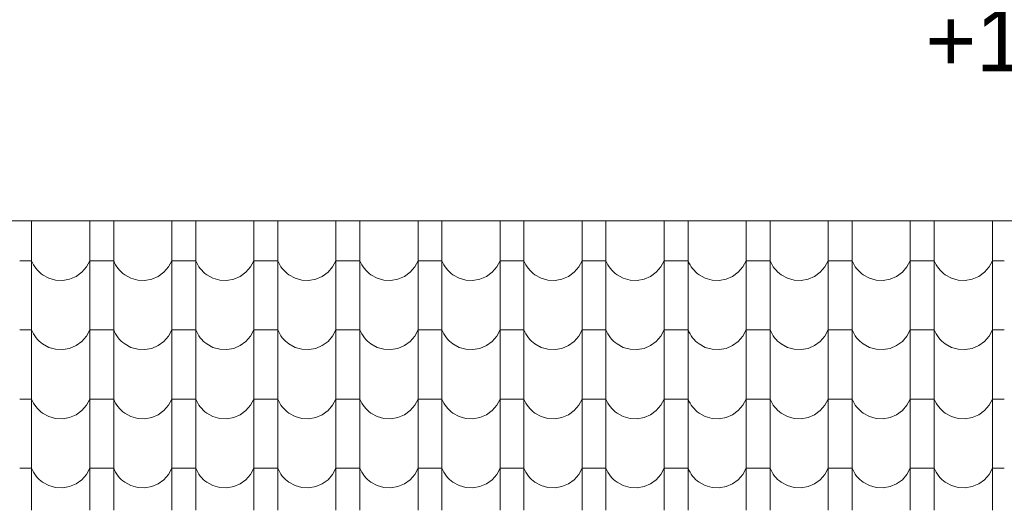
# Model space of a CAD drawing. Header units: millimetres. Extents: x -20699 to 32021, y -4298 to 11971.
# Tile 69 of 74: x -7775 to -5795, y 10219 to 11205. Entities that reach past the tile are written whole.
import ezdxf

# ---------------------------------------------------------------- set-up
doc = ezdxf.new("R2010")
doc.units = ezdxf.units.MM
doc.header["$MEASUREMENT"] = 0
for name, color, linetype in [('A-A_1_Bourané_Konstrukce - střechy a skořepiny', 7, 'Continuous'), ('A-A_1_Bourané_Výplně - Povrchové', 7, 'Continuous'), ('A-A_1_Konstrukce - střechy a skořepiny', 7, 'Continuous'), ('A-A_1_Kóty - SP', 7, 'Continuous')]:
    doc.layers.add(name, color=color, linetype=linetype)
doc.styles.add('GENEROVANÝ_STYL_2', font='txt')

# ---------------------------------------------------------------- blocks, each defined once
blk = doc.blocks.new('*X1', base_point=(-21954.7, -8431.5))
at = {"layer": 'A-A_1_Bourané_Výplně - Povrchové', "color": 251, "linetype": 'Continuous', "lineweight": 20, "true_color": 0x6a6a6a}
for p, q in [((-7750.9, 10800.4), (-7750.9, 10775)), ((-7633.9, 10800.4), (-7633.9, 10775)), ((-7585.9, 10800.4), (-7585.9, 10775)), ((-7468.9, 10800.4), (-7468.9, 10775)), ((-7420.9, 10800.4), (-7420.9, 10775)), ((-7303.9, 10800.4), (-7303.9, 10775)), ((-7255.9, 10800.4), (-7255.9, 10775)), ((-7138.9, 10800.4), (-7138.9, 10775)), ((-7090.9, 10800.4), (-7090.9, 10775)), ((-6973.9, 10800.4), (-6973.9, 10775)), ((-6925.9, 10800.4), (-6925.9, 10775)), ((-6808.9, 10800.4), (-6808.9, 10775)), ((-6760.9, 10800.4), (-6760.9, 10775)), ((-6643.9, 10800.4), (-6643.9, 10775)), ((-6595.9, 10800.4), (-6595.9, 10775)), ((-6478.9, 10800.4), (-6478.9, 10775)), ((-6430.9, 10800.4), (-6430.9, 10775)), ((-6313.9, 10800.4), (-6313.9, 10775)), ((-6265.9, 10800.4), (-6265.9, 10775)), ((-6148.9, 10800.4), (-6148.9, 10775)), ((-6100.9, 10800.4), (-6100.9, 10775)), ((-5983.9, 10800.4), (-5983.9, 10775)), ((-5935.9, 10800.4), (-5935.9, 10775)), ((-5818.9, 10800.4), (-5818.9, 10775)), ((-7750.9, 10774.5), (-7750.9, 10636)), ((-7633.9, 10774.5), (-7633.9, 10636)), ((-7585.9, 10774.5), (-7585.9, 10636)), ((-7468.9, 10774.5), (-7468.9, 10636)), ((-7420.9, 10774.5), (-7420.9, 10636)), ((-7303.9, 10774.5), (-7303.9, 10636)), ((-7255.9, 10774.5), (-7255.9, 10636)), ((-7138.9, 10774.5), (-7138.9, 10636)), ((-7090.9, 10774.5), (-7090.9, 10636)), ((-6973.9, 10774.5), (-6973.9, 10636)), ((-6925.9, 10774.5), (-6925.9, 10636)), ((-6808.9, 10774.5), (-6808.9, 10636)), ((-6760.9, 10774.5), (-6760.9, 10636)), ((-6643.9, 10774.5), (-6643.9, 10636)), ((-6595.9, 10774.5), (-6595.9, 10636)), ((-6478.9, 10774.5), (-6478.9, 10636)), ((-6430.9, 10774.5), (-6430.9, 10636)), ((-6313.9, 10774.5), (-6313.9, 10636)), ((-6265.9, 10774.5), (-6265.9, 10636)), ((-6148.9, 10774.5), (-6148.9, 10636)), ((-6100.9, 10774.5), (-6100.9, 10636)), ((-5983.9, 10774.5), (-5983.9, 10636)), ((-5935.9, 10774.5), (-5935.9, 10636)), ((-5818.9, 10774.5), (-5818.9, 10636)), ((-7750.9, 10720.5), (-7774.9, 10720.5)), ((-7750.9, 10720.5), (-7749, 10716.3)), ((-7749, 10716.3), (-7746.9, 10712.3)), ((-7746.9, 10712.3), (-7744.5, 10708.4)), ((-7640.6, 10708), (-7633.9, 10720.5)), ((-7609.9, 10720.5), (-7633.9, 10720.5)), ((-7585.9, 10720.5), (-7609.9, 10720.5)), ((-7585.9, 10720.5), (-7584, 10716.3)), ((-7584, 10716.3), (-7581.9, 10712.3)), ((-7581.9, 10712.3), (-7579.5, 10708.4)), ((-7475.6, 10708), (-7468.9, 10720.5)), ((-7444.9, 10720.5), (-7468.9, 10720.5)), ((-7420.9, 10720.5), (-7444.9, 10720.5)), ((-7420.9, 10720.5), (-7419, 10716.3)), ((-7419, 10716.3), (-7416.9, 10712.3)), ((-7416.9, 10712.3), (-7414.5, 10708.4)), ((-7310.6, 10708), (-7303.9, 10720.5)), ((-7279.9, 10720.5), (-7303.9, 10720.5)), ((-7255.9, 10720.5), (-7279.9, 10720.5)), ((-7255.9, 10720.5), (-7254, 10716.3)), ((-7254, 10716.3), (-7251.9, 10712.3)), ((-7251.9, 10712.3), (-7249.5, 10708.4)), ((-7145.6, 10708), (-7138.9, 10720.5)), ((-7114.9, 10720.5), (-7138.9, 10720.5)), ((-7090.9, 10720.5), (-7114.9, 10720.5)), ((-7090.9, 10720.5), (-7089, 10716.3)), ((-7089, 10716.3), (-7086.9, 10712.3)), ((-7086.9, 10712.3), (-7084.5, 10708.4)), ((-6980.6, 10708), (-6973.9, 10720.5)), ((-6949.9, 10720.5), (-6973.9, 10720.5)), ((-6925.9, 10720.5), (-6949.9, 10720.5)), ((-6925.9, 10720.5), (-6924, 10716.3)), ((-6924, 10716.3), (-6921.9, 10712.3)), ((-6921.9, 10712.3), (-6919.5, 10708.4)), ((-6815.6, 10708), (-6808.9, 10720.5)), ((-6784.9, 10720.5), (-6808.9, 10720.5)), ((-6760.9, 10720.5), (-6784.9, 10720.5)), ((-6760.9, 10720.5), (-6759, 10716.3)), ((-6759, 10716.3), (-6756.9, 10712.3)), ((-6756.9, 10712.3), (-6754.5, 10708.4)), ((-6650.6, 10708), (-6643.9, 10720.5)), ((-6619.9, 10720.5), (-6643.9, 10720.5)), ((-6595.9, 10720.5), (-6619.9, 10720.5)), ((-6595.9, 10720.5), (-6594, 10716.3)), ((-6594, 10716.3), (-6591.9, 10712.3)), ((-6591.9, 10712.3), (-6589.5, 10708.4)), ((-6485.6, 10708), (-6478.9, 10720.5)), ((-6454.9, 10720.5), (-6478.9, 10720.5)), ((-6430.9, 10720.5), (-6454.9, 10720.5)), ((-6430.9, 10720.5), (-6429, 10716.3)), ((-6429, 10716.3), (-6426.9, 10712.3)), ((-6426.9, 10712.3), (-6424.5, 10708.4)), ((-6320.6, 10708), (-6313.9, 10720.5)), ((-6289.9, 10720.5), (-6313.9, 10720.5)), ((-6265.9, 10720.5), (-6289.9, 10720.5)), ((-6265.9, 10720.5), (-6264, 10716.3)), ((-6264, 10716.3), (-6261.9, 10712.3)), ((-6261.9, 10712.3), (-6259.5, 10708.4)), ((-6155.6, 10708), (-6148.9, 10720.5)), ((-6124.9, 10720.5), (-6148.9, 10720.5)), ((-6100.9, 10720.5), (-6124.9, 10720.5)), ((-6100.9, 10720.5), (-6099, 10716.3)), ((-6099, 10716.3), (-6096.9, 10712.3)), ((-6096.9, 10712.3), (-6094.5, 10708.4)), ((-5990.6, 10708), (-5983.9, 10720.5)), ((-5959.9, 10720.5), (-5983.9, 10720.5)), ((-5935.9, 10720.5), (-5959.9, 10720.5)), ((-5935.9, 10720.5), (-5934, 10716.3)), ((-5934, 10716.3), (-5931.9, 10712.3)), ((-5931.9, 10712.3), (-5929.5, 10708.4)), ((-5825.6, 10708), (-5818.9, 10720.5)), ((-5794.9, 10720.5), (-5818.9, 10720.5)), ((-7744.5, 10708.4), (-7741.8, 10704.7)), ((-7741.8, 10704.7), (-7738.9, 10701.3)), ((-7738.9, 10701.3), (-7735.7, 10698)), ((-7735.7, 10698), (-7732.3, 10695)), ((-7732.3, 10695), (-7728.7, 10692.2)), ((-7728.7, 10692.2), (-7716.2, 10685.4)), ((-7661.4, 10688.9), (-7649.9, 10697.2)), ((-7649.9, 10697.2), (-7640.6, 10708)), ((-7579.5, 10708.4), (-7576.8, 10704.7)), ((-7576.8, 10704.7), (-7573.9, 10701.3)), ((-7573.9, 10701.3), (-7570.7, 10698)), ((-7570.7, 10698), (-7567.3, 10695)), ((-7567.3, 10695), (-7563.7, 10692.2)), ((-7563.7, 10692.2), (-7551.2, 10685.4)), ((-7496.4, 10688.9), (-7484.9, 10697.2)), ((-7484.9, 10697.2), (-7475.6, 10708)), ((-7414.5, 10708.4), (-7411.8, 10704.7)), ((-7411.8, 10704.7), (-7408.9, 10701.3)), ((-7408.9, 10701.3), (-7405.7, 10698)), ((-7405.7, 10698), (-7402.3, 10695)), ((-7402.3, 10695), (-7398.7, 10692.2)), ((-7398.7, 10692.2), (-7386.2, 10685.4)), ((-7331.4, 10688.9), (-7319.9, 10697.2)), ((-7319.9, 10697.2), (-7310.6, 10708)), ((-7249.5, 10708.4), (-7246.8, 10704.7)), ((-7246.8, 10704.7), (-7243.9, 10701.3)), ((-7243.9, 10701.3), (-7240.7, 10698)), ((-7240.7, 10698), (-7237.3, 10695)), ((-7237.3, 10695), (-7233.7, 10692.2)), ((-7233.7, 10692.2), (-7221.2, 10685.4)), ((-7166.4, 10688.9), (-7154.9, 10697.2)), ((-7154.9, 10697.2), (-7145.6, 10708)), ((-7084.5, 10708.4), (-7081.8, 10704.7)), ((-7081.8, 10704.7), (-7078.9, 10701.3)), ((-7078.9, 10701.3), (-7075.7, 10698)), ((-7075.7, 10698), (-7072.3, 10695)), ((-7072.3, 10695), (-7068.7, 10692.2)), ((-7068.7, 10692.2), (-7056.2, 10685.4)), ((-7001.4, 10688.9), (-6989.9, 10697.2)), ((-6989.9, 10697.2), (-6980.6, 10708)), ((-6919.5, 10708.4), (-6916.8, 10704.7)), ((-6916.8, 10704.7), (-6913.9, 10701.3)), ((-6913.9, 10701.3), (-6910.7, 10698)), ((-6910.7, 10698), (-6907.3, 10695)), ((-6907.3, 10695), (-6903.7, 10692.2)), ((-6903.7, 10692.2), (-6891.2, 10685.4)), ((-6836.4, 10688.9), (-6824.9, 10697.2)), ((-6824.9, 10697.2), (-6815.6, 10708)), ((-6754.5, 10708.4), (-6751.8, 10704.7)), ((-6751.8, 10704.7), (-6748.9, 10701.3)), ((-6748.9, 10701.3), (-6745.7, 10698)), ((-6745.7, 10698), (-6742.3, 10695)), ((-6742.3, 10695), (-6738.7, 10692.2)), ((-6738.7, 10692.2), (-6726.2, 10685.4)), ((-6671.4, 10688.9), (-6659.9, 10697.2)), ((-6659.9, 10697.2), (-6650.6, 10708)), ((-6589.5, 10708.4), (-6586.8, 10704.7)), ((-6586.8, 10704.7), (-6583.9, 10701.3)), ((-6583.9, 10701.3), (-6580.7, 10698)), ((-6580.7, 10698), (-6577.3, 10695)), ((-6577.3, 10695), (-6573.7, 10692.2)), ((-6573.7, 10692.2), (-6561.2, 10685.4)), ((-6506.4, 10688.9), (-6494.9, 10697.2)), ((-6494.9, 10697.2), (-6485.6, 10708)), ((-6424.5, 10708.4), (-6421.8, 10704.7)), ((-6421.8, 10704.7), (-6418.9, 10701.3)), ((-6418.9, 10701.3), (-6415.7, 10698)), ((-6415.7, 10698), (-6412.3, 10695)), ((-6412.3, 10695), (-6408.7, 10692.2)), ((-6408.7, 10692.2), (-6396.2, 10685.4)), ((-6341.4, 10688.9), (-6329.9, 10697.2)), ((-6329.9, 10697.2), (-6320.6, 10708)), ((-6259.5, 10708.4), (-6256.8, 10704.7)), ((-6256.8, 10704.7), (-6253.9, 10701.3)), ((-6253.9, 10701.3), (-6250.7, 10698)), ((-6250.7, 10698), (-6247.3, 10695)), ((-6247.3, 10695), (-6243.7, 10692.2)), ((-6243.7, 10692.2), (-6231.2, 10685.4)), ((-6176.4, 10688.9), (-6164.9, 10697.2)), ((-6164.9, 10697.2), (-6155.6, 10708)), ((-6094.5, 10708.4), (-6091.8, 10704.7)), ((-6091.8, 10704.7), (-6088.9, 10701.3)), ((-6088.9, 10701.3), (-6085.7, 10698)), ((-6085.7, 10698), (-6082.3, 10695)), ((-6082.3, 10695), (-6078.7, 10692.2)), ((-6078.7, 10692.2), (-6066.2, 10685.4)), ((-6011.4, 10688.9), (-5999.9, 10697.2)), ((-5999.9, 10697.2), (-5990.6, 10708)), ((-5929.5, 10708.4), (-5926.8, 10704.7)), ((-5926.8, 10704.7), (-5923.9, 10701.3)), ((-5923.9, 10701.3), (-5920.7, 10698)), ((-5920.7, 10698), (-5917.3, 10695)), ((-5917.3, 10695), (-5913.7, 10692.2)), ((-5913.7, 10692.2), (-5901.2, 10685.4)), ((-5846.4, 10688.9), (-5834.9, 10697.2)), ((-5834.9, 10697.2), (-5825.6, 10708)), ((-7716.2, 10685.4), (-7702.6, 10681.5)), ((-7702.6, 10681.5), (-7688.4, 10680.8)), ((-7688.4, 10680.8), (-7674.4, 10683.3)), ((-7674.4, 10683.3), (-7661.4, 10688.9)), ((-7551.2, 10685.4), (-7537.6, 10681.5)), ((-7537.6, 10681.5), (-7523.4, 10680.8)), ((-7523.4, 10680.8), (-7509.4, 10683.3)), ((-7509.4, 10683.3), (-7496.4, 10688.9)), ((-7386.2, 10685.4), (-7372.6, 10681.5)), ((-7372.6, 10681.5), (-7358.4, 10680.8)), ((-7358.4, 10680.8), (-7344.4, 10683.3)), ((-7344.4, 10683.3), (-7331.4, 10688.9)), ((-7221.2, 10685.4), (-7207.6, 10681.5)), ((-7207.6, 10681.5), (-7193.4, 10680.8)), ((-7193.4, 10680.8), (-7179.4, 10683.3)), ((-7179.4, 10683.3), (-7166.4, 10688.9)), ((-7056.2, 10685.4), (-7042.6, 10681.5)), ((-7042.6, 10681.5), (-7028.4, 10680.8)), ((-7028.4, 10680.8), (-7014.4, 10683.3)), ((-7014.4, 10683.3), (-7001.4, 10688.9)), ((-6891.2, 10685.4), (-6877.6, 10681.5)), ((-6877.6, 10681.5), (-6863.4, 10680.8)), ((-6863.4, 10680.8), (-6849.4, 10683.3)), ((-6849.4, 10683.3), (-6836.4, 10688.9)), ((-6726.2, 10685.4), (-6712.6, 10681.5)), ((-6712.6, 10681.5), (-6698.4, 10680.8)), ((-6698.4, 10680.8), (-6684.4, 10683.3)), ((-6684.4, 10683.3), (-6671.4, 10688.9)), ((-6561.2, 10685.4), (-6547.6, 10681.5)), ((-6547.6, 10681.5), (-6533.4, 10680.8)), ((-6533.4, 10680.8), (-6519.4, 10683.3)), ((-6519.4, 10683.3), (-6506.4, 10688.9)), ((-6396.2, 10685.4), (-6382.6, 10681.5)), ((-6382.6, 10681.5), (-6368.4, 10680.8)), ((-6368.4, 10680.8), (-6354.4, 10683.3)), ((-6354.4, 10683.3), (-6341.4, 10688.9)), ((-6231.2, 10685.4), (-6217.6, 10681.5)), ((-6217.6, 10681.5), (-6203.4, 10680.8)), ((-6203.4, 10680.8), (-6189.4, 10683.3)), ((-6189.4, 10683.3), (-6176.4, 10688.9)), ((-6066.2, 10685.4), (-6052.6, 10681.5)), ((-6052.6, 10681.5), (-6038.4, 10680.8)), ((-6038.4, 10680.8), (-6024.4, 10683.3)), ((-6024.4, 10683.3), (-6011.4, 10688.9)), ((-5901.2, 10685.4), (-5887.6, 10681.5)), ((-5887.6, 10681.5), (-5873.4, 10680.8)), ((-5873.4, 10680.8), (-5859.4, 10683.3)), ((-5859.4, 10683.3), (-5846.4, 10688.9)), ((-7750.9, 10635.5), (-7750.9, 10497)), ((-7633.9, 10635.5), (-7633.9, 10497)), ((-7585.9, 10635.5), (-7585.9, 10497)), ((-7468.9, 10635.5), (-7468.9, 10497)), ((-7420.9, 10635.5), (-7420.9, 10497)), ((-7303.9, 10635.5), (-7303.9, 10497)), ((-7255.9, 10635.5), (-7255.9, 10497)), ((-7138.9, 10635.5), (-7138.9, 10497)), ((-7090.9, 10635.5), (-7090.9, 10497)), ((-6973.9, 10635.5), (-6973.9, 10497)), ((-6925.9, 10635.5), (-6925.9, 10497)), ((-6808.9, 10635.5), (-6808.9, 10497)), ((-6760.9, 10635.5), (-6760.9, 10497)), ((-6643.9, 10635.5), (-6643.9, 10497)), ((-6595.9, 10635.5), (-6595.9, 10497)), ((-6478.9, 10635.5), (-6478.9, 10497)), ((-6430.9, 10635.5), (-6430.9, 10497)), ((-6313.9, 10635.5), (-6313.9, 10497)), ((-6265.9, 10635.5), (-6265.9, 10497)), ((-6148.9, 10635.5), (-6148.9, 10497)), ((-6100.9, 10635.5), (-6100.9, 10497)), ((-5983.9, 10635.5), (-5983.9, 10497)), ((-5935.9, 10635.5), (-5935.9, 10497)), ((-5818.9, 10635.5), (-5818.9, 10497)), ((-7750.9, 10581.5), (-7774.9, 10581.5)), ((-7750.9, 10581.5), (-7749, 10577.3)), ((-7749, 10577.3), (-7746.9, 10573.3)), ((-7746.9, 10573.3), (-7744.5, 10569.4)), ((-7640.6, 10569), (-7633.9, 10581.5)), ((-7609.9, 10581.5), (-7633.9, 10581.5)), ((-7585.9, 10581.5), (-7609.9, 10581.5)), ((-7585.9, 10581.5), (-7584, 10577.3)), ((-7584, 10577.3), (-7581.9, 10573.3)), ((-7581.9, 10573.3), (-7579.5, 10569.4)), ((-7475.6, 10569), (-7468.9, 10581.5)), ((-7444.9, 10581.5), (-7468.9, 10581.5)), ((-7420.9, 10581.5), (-7444.9, 10581.5)), ((-7420.9, 10581.5), (-7419, 10577.3)), ((-7419, 10577.3), (-7416.9, 10573.3)), ((-7416.9, 10573.3), (-7414.5, 10569.4)), ((-7310.6, 10569), (-7303.9, 10581.5)), ((-7279.9, 10581.5), (-7303.9, 10581.5)), ((-7255.9, 10581.5), (-7279.9, 10581.5)), ((-7255.9, 10581.5), (-7254, 10577.3)), ((-7254, 10577.3), (-7251.9, 10573.3)), ((-7251.9, 10573.3), (-7249.5, 10569.4)), ((-7145.6, 10569), (-7138.9, 10581.5)), ((-7114.9, 10581.5), (-7138.9, 10581.5)), ((-7090.9, 10581.5), (-7114.9, 10581.5)), ((-7090.9, 10581.5), (-7089, 10577.3)), ((-7089, 10577.3), (-7086.9, 10573.3)), ((-7086.9, 10573.3), (-7084.5, 10569.4)), ((-6980.6, 10569), (-6973.9, 10581.5)), ((-6949.9, 10581.5), (-6973.9, 10581.5)), ((-6925.9, 10581.5), (-6949.9, 10581.5)), ((-6925.9, 10581.5), (-6924, 10577.3)), ((-6924, 10577.3), (-6921.9, 10573.3)), ((-6921.9, 10573.3), (-6919.5, 10569.4)), ((-6815.6, 10569), (-6808.9, 10581.5)), ((-6784.9, 10581.5), (-6808.9, 10581.5)), ((-6760.9, 10581.5), (-6784.9, 10581.5)), ((-6760.9, 10581.5), (-6759, 10577.3)), ((-6759, 10577.3), (-6756.9, 10573.3)), ((-6756.9, 10573.3), (-6754.5, 10569.4)), ((-6650.6, 10569), (-6643.9, 10581.5)), ((-6619.9, 10581.5), (-6643.9, 10581.5)), ((-6595.9, 10581.5), (-6619.9, 10581.5)), ((-6595.9, 10581.5), (-6594, 10577.3)), ((-6594, 10577.3), (-6591.9, 10573.3)), ((-6591.9, 10573.3), (-6589.5, 10569.4)), ((-6485.6, 10569), (-6478.9, 10581.5)), ((-6454.9, 10581.5), (-6478.9, 10581.5)), ((-6430.9, 10581.5), (-6454.9, 10581.5)), ((-6430.9, 10581.5), (-6429, 10577.3)), ((-6429, 10577.3), (-6426.9, 10573.3)), ((-6426.9, 10573.3), (-6424.5, 10569.4)), ((-6320.6, 10569), (-6313.9, 10581.5)), ((-6289.9, 10581.5), (-6313.9, 10581.5)), ((-6265.9, 10581.5), (-6289.9, 10581.5)), ((-6265.9, 10581.5), (-6264, 10577.3)), ((-6264, 10577.3), (-6261.9, 10573.3)), ((-6261.9, 10573.3), (-6259.5, 10569.4)), ((-6155.6, 10569), (-6148.9, 10581.5)), ((-6124.9, 10581.5), (-6148.9, 10581.5)), ((-6100.9, 10581.5), (-6124.9, 10581.5)), ((-6100.9, 10581.5), (-6099, 10577.3)), ((-6099, 10577.3), (-6096.9, 10573.3)), ((-6096.9, 10573.3), (-6094.5, 10569.4)), ((-5990.6, 10569), (-5983.9, 10581.5)), ((-5959.9, 10581.5), (-5983.9, 10581.5)), ((-5935.9, 10581.5), (-5959.9, 10581.5)), ((-5935.9, 10581.5), (-5934, 10577.3)), ((-5934, 10577.3), (-5931.9, 10573.3)), ((-5931.9, 10573.3), (-5929.5, 10569.4)), ((-5825.6, 10569), (-5818.9, 10581.5)), ((-5794.9, 10581.5), (-5818.9, 10581.5)), ((-7744.5, 10569.4), (-7741.8, 10565.7)), ((-7741.8, 10565.7), (-7738.9, 10562.3)), ((-7738.9, 10562.3), (-7735.7, 10559)), ((-7735.7, 10559), (-7732.3, 10556)), ((-7732.3, 10556), (-7728.7, 10553.2)), ((-7661.4, 10549.9), (-7649.9, 10558.2)), ((-7649.9, 10558.2), (-7640.6, 10569)), ((-7579.5, 10569.4), (-7576.8, 10565.7)), ((-7576.8, 10565.7), (-7573.9, 10562.3)), ((-7573.9, 10562.3), (-7570.7, 10559)), ((-7570.7, 10559), (-7567.3, 10556)), ((-7567.3, 10556), (-7563.7, 10553.2)), ((-7496.4, 10549.9), (-7484.9, 10558.2)), ((-7484.9, 10558.2), (-7475.6, 10569)), ((-7414.5, 10569.4), (-7411.8, 10565.7)), ((-7411.8, 10565.7), (-7408.9, 10562.3)), ((-7408.9, 10562.3), (-7405.7, 10559)), ((-7405.7, 10559), (-7402.3, 10556)), ((-7402.3, 10556), (-7398.7, 10553.2)), ((-7331.4, 10549.9), (-7319.9, 10558.2)), ((-7319.9, 10558.2), (-7310.6, 10569)), ((-7249.5, 10569.4), (-7246.8, 10565.7)), ((-7246.8, 10565.7), (-7243.9, 10562.3)), ((-7243.9, 10562.3), (-7240.7, 10559)), ((-7240.7, 10559), (-7237.3, 10556)), ((-7237.3, 10556), (-7233.7, 10553.2)), ((-7166.4, 10549.9), (-7154.9, 10558.2)), ((-7154.9, 10558.2), (-7145.6, 10569)), ((-7084.5, 10569.4), (-7081.8, 10565.7)), ((-7081.8, 10565.7), (-7078.9, 10562.3)), ((-7078.9, 10562.3), (-7075.7, 10559)), ((-7075.7, 10559), (-7072.3, 10556)), ((-7072.3, 10556), (-7068.7, 10553.2)), ((-7001.4, 10549.9), (-6989.9, 10558.2)), ((-6989.9, 10558.2), (-6980.6, 10569)), ((-6919.5, 10569.4), (-6916.8, 10565.7)), ((-6916.8, 10565.7), (-6913.9, 10562.3)), ((-6913.9, 10562.3), (-6910.7, 10559)), ((-6910.7, 10559), (-6907.3, 10556)), ((-6907.3, 10556), (-6903.7, 10553.2)), ((-6836.4, 10549.9), (-6824.9, 10558.2)), ((-6824.9, 10558.2), (-6815.6, 10569)), ((-6754.5, 10569.4), (-6751.8, 10565.7)), ((-6751.8, 10565.7), (-6748.9, 10562.3)), ((-6748.9, 10562.3), (-6745.7, 10559)), ((-6745.7, 10559), (-6742.3, 10556)), ((-6742.3, 10556), (-6738.7, 10553.2)), ((-6671.4, 10549.9), (-6659.9, 10558.2)), ((-6659.9, 10558.2), (-6650.6, 10569)), ((-6589.5, 10569.4), (-6586.8, 10565.7)), ((-6586.8, 10565.7), (-6583.9, 10562.3)), ((-6583.9, 10562.3), (-6580.7, 10559)), ((-6580.7, 10559), (-6577.3, 10556)), ((-6577.3, 10556), (-6573.7, 10553.2)), ((-6506.4, 10549.9), (-6494.9, 10558.2)), ((-6494.9, 10558.2), (-6485.6, 10569)), ((-6424.5, 10569.4), (-6421.8, 10565.7)), ((-6421.8, 10565.7), (-6418.9, 10562.3)), ((-6418.9, 10562.3), (-6415.7, 10559)), ((-6415.7, 10559), (-6412.3, 10556)), ((-6412.3, 10556), (-6408.7, 10553.2)), ((-6341.4, 10549.9), (-6329.9, 10558.2)), ((-6329.9, 10558.2), (-6320.6, 10569)), ((-6259.5, 10569.4), (-6256.8, 10565.7)), ((-6256.8, 10565.7), (-6253.9, 10562.3)), ((-6253.9, 10562.3), (-6250.7, 10559)), ((-6250.7, 10559), (-6247.3, 10556)), ((-6247.3, 10556), (-6243.7, 10553.2)), ((-6176.4, 10549.9), (-6164.9, 10558.2)), ((-6164.9, 10558.2), (-6155.6, 10569)), ((-6094.5, 10569.4), (-6091.8, 10565.7)), ((-6091.8, 10565.7), (-6088.9, 10562.3)), ((-6088.9, 10562.3), (-6085.7, 10559)), ((-6085.7, 10559), (-6082.3, 10556)), ((-6082.3, 10556), (-6078.7, 10553.2)), ((-6011.4, 10549.9), (-5999.9, 10558.2)), ((-5999.9, 10558.2), (-5990.6, 10569)), ((-5929.5, 10569.4), (-5926.8, 10565.7)), ((-5926.8, 10565.7), (-5923.9, 10562.3)), ((-5923.9, 10562.3), (-5920.7, 10559)), ((-5920.7, 10559), (-5917.3, 10556)), ((-5917.3, 10556), (-5913.7, 10553.2)), ((-5846.4, 10549.9), (-5834.9, 10558.2)), ((-5834.9, 10558.2), (-5825.6, 10569)), ((-7728.7, 10553.2), (-7716.2, 10546.4)), ((-7716.2, 10546.4), (-7702.6, 10542.5)), ((-7702.6, 10542.5), (-7688.4, 10541.8)), ((-7688.4, 10541.8), (-7674.4, 10544.3)), ((-7674.4, 10544.3), (-7661.4, 10549.9)), ((-7563.7, 10553.2), (-7551.2, 10546.4)), ((-7551.2, 10546.4), (-7537.6, 10542.5)), ((-7537.6, 10542.5), (-7523.4, 10541.8)), ((-7523.4, 10541.8), (-7509.4, 10544.3)), ((-7509.4, 10544.3), (-7496.4, 10549.9)), ((-7398.7, 10553.2), (-7386.2, 10546.4)), ((-7386.2, 10546.4), (-7372.6, 10542.5)), ((-7372.6, 10542.5), (-7358.4, 10541.8)), ((-7358.4, 10541.8), (-7344.4, 10544.3)), ((-7344.4, 10544.3), (-7331.4, 10549.9)), ((-7233.7, 10553.2), (-7221.2, 10546.4)), ((-7221.2, 10546.4), (-7207.6, 10542.5)), ((-7207.6, 10542.5), (-7193.4, 10541.8)), ((-7193.4, 10541.8), (-7179.4, 10544.3)), ((-7179.4, 10544.3), (-7166.4, 10549.9)), ((-7068.7, 10553.2), (-7056.2, 10546.4)), ((-7056.2, 10546.4), (-7042.6, 10542.5)), ((-7042.6, 10542.5), (-7028.4, 10541.8)), ((-7028.4, 10541.8), (-7014.4, 10544.3)), ((-7014.4, 10544.3), (-7001.4, 10549.9)), ((-6903.7, 10553.2), (-6891.2, 10546.4)), ((-6891.2, 10546.4), (-6877.6, 10542.5)), ((-6877.6, 10542.5), (-6863.4, 10541.8)), ((-6863.4, 10541.8), (-6849.4, 10544.3)), ((-6849.4, 10544.3), (-6836.4, 10549.9)), ((-6738.7, 10553.2), (-6726.2, 10546.4)), ((-6726.2, 10546.4), (-6712.6, 10542.5)), ((-6712.6, 10542.5), (-6698.4, 10541.8)), ((-6698.4, 10541.8), (-6684.4, 10544.3)), ((-6684.4, 10544.3), (-6671.4, 10549.9)), ((-6573.7, 10553.2), (-6561.2, 10546.4)), ((-6561.2, 10546.4), (-6547.6, 10542.5)), ((-6547.6, 10542.5), (-6533.4, 10541.8)), ((-6533.4, 10541.8), (-6519.4, 10544.3)), ((-6519.4, 10544.3), (-6506.4, 10549.9)), ((-6408.7, 10553.2), (-6396.2, 10546.4)), ((-6396.2, 10546.4), (-6382.6, 10542.5)), ((-6382.6, 10542.5), (-6368.4, 10541.8)), ((-6368.4, 10541.8), (-6354.4, 10544.3)), ((-6354.4, 10544.3), (-6341.4, 10549.9)), ((-6243.7, 10553.2), (-6231.2, 10546.4)), ((-6231.2, 10546.4), (-6217.6, 10542.5)), ((-6217.6, 10542.5), (-6203.4, 10541.8)), ((-6203.4, 10541.8), (-6189.4, 10544.3)), ((-6189.4, 10544.3), (-6176.4, 10549.9)), ((-6078.7, 10553.2), (-6066.2, 10546.4)), ((-6066.2, 10546.4), (-6052.6, 10542.5)), ((-6052.6, 10542.5), (-6038.4, 10541.8)), ((-6038.4, 10541.8), (-6024.4, 10544.3)), ((-6024.4, 10544.3), (-6011.4, 10549.9)), ((-5913.7, 10553.2), (-5901.2, 10546.4)), ((-5901.2, 10546.4), (-5887.6, 10542.5)), ((-5887.6, 10542.5), (-5873.4, 10541.8)), ((-5873.4, 10541.8), (-5859.4, 10544.3)), ((-5859.4, 10544.3), (-5846.4, 10549.9)), ((-7750.9, 10496.5), (-7750.9, 10358)), ((-7633.9, 10496.5), (-7633.9, 10358)), ((-7585.9, 10496.5), (-7585.9, 10358)), ((-7468.9, 10496.5), (-7468.9, 10358)), ((-7420.9, 10496.5), (-7420.9, 10358)), ((-7303.9, 10496.5), (-7303.9, 10358)), ((-7255.9, 10496.5), (-7255.9, 10358)), ((-7138.9, 10496.5), (-7138.9, 10358)), ((-7090.9, 10496.5), (-7090.9, 10358)), ((-6973.9, 10496.5), (-6973.9, 10358)), ((-6925.9, 10496.5), (-6925.9, 10358)), ((-6808.9, 10496.5), (-6808.9, 10358)), ((-6760.9, 10496.5), (-6760.9, 10358)), ((-6643.9, 10496.5), (-6643.9, 10358)), ((-6595.9, 10496.5), (-6595.9, 10358)), ((-6478.9, 10496.5), (-6478.9, 10358)), ((-6430.9, 10496.5), (-6430.9, 10358)), ((-6313.9, 10496.5), (-6313.9, 10358)), ((-6265.9, 10496.5), (-6265.9, 10358)), ((-6148.9, 10496.5), (-6148.9, 10358)), ((-6100.9, 10496.5), (-6100.9, 10358)), ((-5983.9, 10496.5), (-5983.9, 10358)), ((-5935.9, 10496.5), (-5935.9, 10358)), ((-5818.9, 10496.5), (-5818.9, 10358)), ((-7750.9, 10442.5), (-7774.9, 10442.5)), ((-7750.9, 10442.5), (-7749, 10438.3)), ((-7749, 10438.3), (-7746.9, 10434.3)), ((-7640.6, 10430), (-7633.9, 10442.5)), ((-7609.9, 10442.5), (-7633.9, 10442.5)), ((-7585.9, 10442.5), (-7609.9, 10442.5)), ((-7585.9, 10442.5), (-7584, 10438.3)), ((-7584, 10438.3), (-7581.9, 10434.3)), ((-7475.6, 10430), (-7468.9, 10442.5)), ((-7444.9, 10442.5), (-7468.9, 10442.5)), ((-7420.9, 10442.5), (-7444.9, 10442.5)), ((-7420.9, 10442.5), (-7419, 10438.3)), ((-7419, 10438.3), (-7416.9, 10434.3)), ((-7310.6, 10430), (-7303.9, 10442.5)), ((-7279.9, 10442.5), (-7303.9, 10442.5)), ((-7255.9, 10442.5), (-7279.9, 10442.5)), ((-7255.9, 10442.5), (-7254, 10438.3)), ((-7254, 10438.3), (-7251.9, 10434.3)), ((-7145.6, 10430), (-7138.9, 10442.5)), ((-7114.9, 10442.5), (-7138.9, 10442.5)), ((-7090.9, 10442.5), (-7114.9, 10442.5)), ((-7090.9, 10442.5), (-7089, 10438.3)), ((-7089, 10438.3), (-7086.9, 10434.3)), ((-6980.6, 10430), (-6973.9, 10442.5)), ((-6949.9, 10442.5), (-6973.9, 10442.5)), ((-6925.9, 10442.5), (-6949.9, 10442.5)), ((-6925.9, 10442.5), (-6924, 10438.3)), ((-6924, 10438.3), (-6921.9, 10434.3)), ((-6815.6, 10430), (-6808.9, 10442.5)), ((-6784.9, 10442.5), (-6808.9, 10442.5)), ((-6760.9, 10442.5), (-6784.9, 10442.5)), ((-6760.9, 10442.5), (-6759, 10438.3)), ((-6759, 10438.3), (-6756.9, 10434.3)), ((-6650.6, 10430), (-6643.9, 10442.5)), ((-6619.9, 10442.5), (-6643.9, 10442.5)), ((-6595.9, 10442.5), (-6619.9, 10442.5)), ((-6595.9, 10442.5), (-6594, 10438.3)), ((-6594, 10438.3), (-6591.9, 10434.3)), ((-6485.6, 10430), (-6478.9, 10442.5)), ((-6454.9, 10442.5), (-6478.9, 10442.5)), ((-6430.9, 10442.5), (-6454.9, 10442.5)), ((-6430.9, 10442.5), (-6429, 10438.3)), ((-6429, 10438.3), (-6426.9, 10434.3)), ((-6320.6, 10430), (-6313.9, 10442.5)), ((-6289.9, 10442.5), (-6313.9, 10442.5)), ((-6265.9, 10442.5), (-6289.9, 10442.5)), ((-6265.9, 10442.5), (-6264, 10438.3)), ((-6264, 10438.3), (-6261.9, 10434.3)), ((-6155.6, 10430), (-6148.9, 10442.5)), ((-6124.9, 10442.5), (-6148.9, 10442.5)), ((-6100.9, 10442.5), (-6124.9, 10442.5)), ((-6100.9, 10442.5), (-6099, 10438.3)), ((-6099, 10438.3), (-6096.9, 10434.3)), ((-5990.6, 10430), (-5983.9, 10442.5)), ((-5959.9, 10442.5), (-5983.9, 10442.5)), ((-5935.9, 10442.5), (-5959.9, 10442.5)), ((-5935.9, 10442.5), (-5934, 10438.3)), ((-5934, 10438.3), (-5931.9, 10434.3)), ((-5825.6, 10430), (-5818.9, 10442.5)), ((-5794.9, 10442.5), (-5818.9, 10442.5)), ((-7746.9, 10434.3), (-7744.5, 10430.4)), ((-7744.5, 10430.4), (-7741.8, 10426.7)), ((-7741.8, 10426.7), (-7738.9, 10423.3)), ((-7738.9, 10423.3), (-7735.7, 10420)), ((-7735.7, 10420), (-7732.3, 10417)), ((-7732.3, 10417), (-7728.7, 10414.2)), ((-7661.4, 10410.9), (-7649.9, 10419.2)), ((-7649.9, 10419.2), (-7640.6, 10430)), ((-7581.9, 10434.3), (-7579.5, 10430.4)), ((-7579.5, 10430.4), (-7576.8, 10426.7)), ((-7576.8, 10426.7), (-7573.9, 10423.3)), ((-7573.9, 10423.3), (-7570.7, 10420)), ((-7570.7, 10420), (-7567.3, 10417)), ((-7567.3, 10417), (-7563.7, 10414.2)), ((-7496.4, 10410.9), (-7484.9, 10419.2)), ((-7484.9, 10419.2), (-7475.6, 10430)), ((-7416.9, 10434.3), (-7414.5, 10430.4)), ((-7414.5, 10430.4), (-7411.8, 10426.7)), ((-7411.8, 10426.7), (-7408.9, 10423.3)), ((-7408.9, 10423.3), (-7405.7, 10420)), ((-7405.7, 10420), (-7402.3, 10417)), ((-7402.3, 10417), (-7398.7, 10414.2)), ((-7331.4, 10410.9), (-7319.9, 10419.2)), ((-7319.9, 10419.2), (-7310.6, 10430)), ((-7251.9, 10434.3), (-7249.5, 10430.4)), ((-7249.5, 10430.4), (-7246.8, 10426.7)), ((-7246.8, 10426.7), (-7243.9, 10423.3)), ((-7243.9, 10423.3), (-7240.7, 10420)), ((-7240.7, 10420), (-7237.3, 10417)), ((-7237.3, 10417), (-7233.7, 10414.2)), ((-7166.4, 10410.9), (-7154.9, 10419.2)), ((-7154.9, 10419.2), (-7145.6, 10430)), ((-7086.9, 10434.3), (-7084.5, 10430.4)), ((-7084.5, 10430.4), (-7081.8, 10426.7)), ((-7081.8, 10426.7), (-7078.9, 10423.3)), ((-7078.9, 10423.3), (-7075.7, 10420)), ((-7075.7, 10420), (-7072.3, 10417)), ((-7072.3, 10417), (-7068.7, 10414.2)), ((-7001.4, 10410.9), (-6989.9, 10419.2)), ((-6989.9, 10419.2), (-6980.6, 10430)), ((-6921.9, 10434.3), (-6919.5, 10430.4)), ((-6919.5, 10430.4), (-6916.8, 10426.7)), ((-6916.8, 10426.7), (-6913.9, 10423.3)), ((-6913.9, 10423.3), (-6910.7, 10420)), ((-6910.7, 10420), (-6907.3, 10417)), ((-6907.3, 10417), (-6903.7, 10414.2)), ((-6836.4, 10410.9), (-6824.9, 10419.2)), ((-6824.9, 10419.2), (-6815.6, 10430)), ((-6756.9, 10434.3), (-6754.5, 10430.4)), ((-6754.5, 10430.4), (-6751.8, 10426.7)), ((-6751.8, 10426.7), (-6748.9, 10423.3)), ((-6748.9, 10423.3), (-6745.7, 10420)), ((-6745.7, 10420), (-6742.3, 10417)), ((-6742.3, 10417), (-6738.7, 10414.2)), ((-6671.4, 10410.9), (-6659.9, 10419.2)), ((-6659.9, 10419.2), (-6650.6, 10430)), ((-6591.9, 10434.3), (-6589.5, 10430.4)), ((-6589.5, 10430.4), (-6586.8, 10426.7)), ((-6586.8, 10426.7), (-6583.9, 10423.3)), ((-6583.9, 10423.3), (-6580.7, 10420)), ((-6580.7, 10420), (-6577.3, 10417)), ((-6577.3, 10417), (-6573.7, 10414.2)), ((-6506.4, 10410.9), (-6494.9, 10419.2)), ((-6494.9, 10419.2), (-6485.6, 10430)), ((-6426.9, 10434.3), (-6424.5, 10430.4)), ((-6424.5, 10430.4), (-6421.8, 10426.7)), ((-6421.8, 10426.7), (-6418.9, 10423.3)), ((-6418.9, 10423.3), (-6415.7, 10420)), ((-6415.7, 10420), (-6412.3, 10417)), ((-6412.3, 10417), (-6408.7, 10414.2)), ((-6341.4, 10410.9), (-6329.9, 10419.2)), ((-6329.9, 10419.2), (-6320.6, 10430)), ((-6261.9, 10434.3), (-6259.5, 10430.4)), ((-6259.5, 10430.4), (-6256.8, 10426.7)), ((-6256.8, 10426.7), (-6253.9, 10423.3)), ((-6253.9, 10423.3), (-6250.7, 10420)), ((-6250.7, 10420), (-6247.3, 10417)), ((-6247.3, 10417), (-6243.7, 10414.2)), ((-6176.4, 10410.9), (-6164.9, 10419.2)), ((-6164.9, 10419.2), (-6155.6, 10430)), ((-6096.9, 10434.3), (-6094.5, 10430.4)), ((-6094.5, 10430.4), (-6091.8, 10426.7)), ((-6091.8, 10426.7), (-6088.9, 10423.3)), ((-6088.9, 10423.3), (-6085.7, 10420)), ((-6085.7, 10420), (-6082.3, 10417)), ((-6082.3, 10417), (-6078.7, 10414.2)), ((-6011.4, 10410.9), (-5999.9, 10419.2)), ((-5999.9, 10419.2), (-5990.6, 10430)), ((-5931.9, 10434.3), (-5929.5, 10430.4)), ((-5929.5, 10430.4), (-5926.8, 10426.7)), ((-5926.8, 10426.7), (-5923.9, 10423.3)), ((-5923.9, 10423.3), (-5920.7, 10420)), ((-5920.7, 10420), (-5917.3, 10417)), ((-5917.3, 10417), (-5913.7, 10414.2)), ((-5846.4, 10410.9), (-5834.9, 10419.2)), ((-5834.9, 10419.2), (-5825.6, 10430)), ((-7728.7, 10414.2), (-7716.2, 10407.4)), ((-7716.2, 10407.4), (-7702.6, 10403.5)), ((-7702.6, 10403.5), (-7688.4, 10402.8)), ((-7688.4, 10402.8), (-7674.4, 10405.3)), ((-7674.4, 10405.3), (-7661.4, 10410.9)), ((-7563.7, 10414.2), (-7551.2, 10407.4)), ((-7551.2, 10407.4), (-7537.6, 10403.5)), ((-7537.6, 10403.5), (-7523.4, 10402.8)), ((-7523.4, 10402.8), (-7509.4, 10405.3)), ((-7509.4, 10405.3), (-7496.4, 10410.9)), ((-7398.7, 10414.2), (-7386.2, 10407.4)), ((-7386.2, 10407.4), (-7372.6, 10403.5)), ((-7372.6, 10403.5), (-7358.4, 10402.8)), ((-7358.4, 10402.8), (-7344.4, 10405.3)), ((-7344.4, 10405.3), (-7331.4, 10410.9)), ((-7233.7, 10414.2), (-7221.2, 10407.4)), ((-7221.2, 10407.4), (-7207.6, 10403.5)), ((-7207.6, 10403.5), (-7193.4, 10402.8)), ((-7193.4, 10402.8), (-7179.4, 10405.3)), ((-7179.4, 10405.3), (-7166.4, 10410.9)), ((-7068.7, 10414.2), (-7056.2, 10407.4)), ((-7056.2, 10407.4), (-7042.6, 10403.5)), ((-7042.6, 10403.5), (-7028.4, 10402.8)), ((-7028.4, 10402.8), (-7014.4, 10405.3)), ((-7014.4, 10405.3), (-7001.4, 10410.9)), ((-6903.7, 10414.2), (-6891.2, 10407.4)), ((-6891.2, 10407.4), (-6877.6, 10403.5)), ((-6877.6, 10403.5), (-6863.4, 10402.8)), ((-6863.4, 10402.8), (-6849.4, 10405.3)), ((-6849.4, 10405.3), (-6836.4, 10410.9)), ((-6738.7, 10414.2), (-6726.2, 10407.4)), ((-6726.2, 10407.4), (-6712.6, 10403.5)), ((-6712.6, 10403.5), (-6698.4, 10402.8)), ((-6698.4, 10402.8), (-6684.4, 10405.3)), ((-6684.4, 10405.3), (-6671.4, 10410.9)), ((-6573.7, 10414.2), (-6561.2, 10407.4)), ((-6561.2, 10407.4), (-6547.6, 10403.5)), ((-6547.6, 10403.5), (-6533.4, 10402.8)), ((-6533.4, 10402.8), (-6519.4, 10405.3)), ((-6519.4, 10405.3), (-6506.4, 10410.9)), ((-6408.7, 10414.2), (-6396.2, 10407.4)), ((-6396.2, 10407.4), (-6382.6, 10403.5)), ((-6382.6, 10403.5), (-6368.4, 10402.8)), ((-6368.4, 10402.8), (-6354.4, 10405.3)), ((-6354.4, 10405.3), (-6341.4, 10410.9)), ((-6243.7, 10414.2), (-6231.2, 10407.4)), ((-6231.2, 10407.4), (-6217.6, 10403.5)), ((-6217.6, 10403.5), (-6203.4, 10402.8)), ((-6203.4, 10402.8), (-6189.4, 10405.3)), ((-6189.4, 10405.3), (-6176.4, 10410.9)), ((-6078.7, 10414.2), (-6066.2, 10407.4)), ((-6066.2, 10407.4), (-6052.6, 10403.5)), ((-6052.6, 10403.5), (-6038.4, 10402.8)), ((-6038.4, 10402.8), (-6024.4, 10405.3)), ((-6024.4, 10405.3), (-6011.4, 10410.9)), ((-5913.7, 10414.2), (-5901.2, 10407.4)), ((-5901.2, 10407.4), (-5887.6, 10403.5)), ((-5887.6, 10403.5), (-5873.4, 10402.8)), ((-5873.4, 10402.8), (-5859.4, 10405.3)), ((-5859.4, 10405.3), (-5846.4, 10410.9)), ((-7750.9, 10357.5), (-7750.9, 10219)), ((-7633.9, 10357.5), (-7633.9, 10219)), ((-7585.9, 10357.5), (-7585.9, 10219)), ((-7468.9, 10357.5), (-7468.9, 10219)), ((-7420.9, 10357.5), (-7420.9, 10219)), ((-7303.9, 10357.5), (-7303.9, 10219)), ((-7255.9, 10357.5), (-7255.9, 10219)), ((-7138.9, 10357.5), (-7138.9, 10219)), ((-7090.9, 10357.5), (-7090.9, 10219)), ((-6973.9, 10357.5), (-6973.9, 10219)), ((-6925.9, 10357.5), (-6925.9, 10219)), ((-6808.9, 10357.5), (-6808.9, 10219)), ((-6760.9, 10357.5), (-6760.9, 10219)), ((-6643.9, 10357.5), (-6643.9, 10219)), ((-6595.9, 10357.5), (-6595.9, 10219)), ((-6478.9, 10357.5), (-6478.9, 10219)), ((-6430.9, 10357.5), (-6430.9, 10219)), ((-6313.9, 10357.5), (-6313.9, 10219)), ((-6265.9, 10357.5), (-6265.9, 10219)), ((-6148.9, 10357.5), (-6148.9, 10219)), ((-6100.9, 10357.5), (-6100.9, 10219)), ((-5983.9, 10357.5), (-5983.9, 10219)), ((-5935.9, 10357.5), (-5935.9, 10219)), ((-5818.9, 10357.5), (-5818.9, 10219)), ((-7750.9, 10303.5), (-7774.9, 10303.5)), ((-7750.9, 10303.5), (-7749, 10299.3)), ((-7749, 10299.3), (-7746.9, 10295.3)), ((-7640.6, 10291), (-7633.9, 10303.5)), ((-7609.9, 10303.5), (-7633.9, 10303.5)), ((-7585.9, 10303.5), (-7609.9, 10303.5)), ((-7585.9, 10303.5), (-7584, 10299.3)), ((-7584, 10299.3), (-7581.9, 10295.3)), ((-7475.6, 10291), (-7468.9, 10303.5)), ((-7444.9, 10303.5), (-7468.9, 10303.5)), ((-7420.9, 10303.5), (-7444.9, 10303.5)), ((-7420.9, 10303.5), (-7419, 10299.3)), ((-7419, 10299.3), (-7416.9, 10295.3)), ((-7310.6, 10291), (-7303.9, 10303.5)), ((-7279.9, 10303.5), (-7303.9, 10303.5)), ((-7255.9, 10303.5), (-7279.9, 10303.5)), ((-7255.9, 10303.5), (-7254, 10299.3)), ((-7254, 10299.3), (-7251.9, 10295.3)), ((-7145.6, 10291), (-7138.9, 10303.5)), ((-7114.9, 10303.5), (-7138.9, 10303.5)), ((-7090.9, 10303.5), (-7114.9, 10303.5)), ((-7090.9, 10303.5), (-7089, 10299.3)), ((-7089, 10299.3), (-7086.9, 10295.3)), ((-6980.6, 10291), (-6973.9, 10303.5)), ((-6949.9, 10303.5), (-6973.9, 10303.5)), ((-6925.9, 10303.5), (-6949.9, 10303.5)), ((-6925.9, 10303.5), (-6924, 10299.3)), ((-6924, 10299.3), (-6921.9, 10295.3)), ((-6815.6, 10291), (-6808.9, 10303.5)), ((-6784.9, 10303.5), (-6808.9, 10303.5)), ((-6760.9, 10303.5), (-6784.9, 10303.5)), ((-6760.9, 10303.5), (-6759, 10299.3)), ((-6759, 10299.3), (-6756.9, 10295.3)), ((-6650.6, 10291), (-6643.9, 10303.5)), ((-6619.9, 10303.5), (-6643.9, 10303.5)), ((-6595.9, 10303.5), (-6619.9, 10303.5)), ((-6595.9, 10303.5), (-6594, 10299.3)), ((-6594, 10299.3), (-6591.9, 10295.3)), ((-6485.6, 10291), (-6478.9, 10303.5)), ((-6454.9, 10303.5), (-6478.9, 10303.5)), ((-6430.9, 10303.5), (-6454.9, 10303.5)), ((-6430.9, 10303.5), (-6429, 10299.3)), ((-6429, 10299.3), (-6426.9, 10295.3)), ((-6320.6, 10291), (-6313.9, 10303.5)), ((-6289.9, 10303.5), (-6313.9, 10303.5)), ((-6265.9, 10303.5), (-6289.9, 10303.5)), ((-6265.9, 10303.5), (-6264, 10299.3)), ((-6264, 10299.3), (-6261.9, 10295.3)), ((-6155.6, 10291), (-6148.9, 10303.5)), ((-6124.9, 10303.5), (-6148.9, 10303.5)), ((-6100.9, 10303.5), (-6124.9, 10303.5)), ((-6100.9, 10303.5), (-6099, 10299.3)), ((-6099, 10299.3), (-6096.9, 10295.3)), ((-5990.6, 10291), (-5983.9, 10303.5)), ((-5959.9, 10303.5), (-5983.9, 10303.5)), ((-5935.9, 10303.5), (-5959.9, 10303.5)), ((-5935.9, 10303.5), (-5934, 10299.3)), ((-5934, 10299.3), (-5931.9, 10295.3)), ((-5825.6, 10291), (-5818.9, 10303.5)), ((-5794.9, 10303.5), (-5818.9, 10303.5)), ((-7746.9, 10295.3), (-7744.5, 10291.4)), ((-7744.5, 10291.4), (-7741.8, 10287.7)), ((-7741.8, 10287.7), (-7738.9, 10284.3)), ((-7738.9, 10284.3), (-7735.7, 10281)), ((-7735.7, 10281), (-7732.3, 10278)), ((-7732.3, 10278), (-7728.7, 10275.2)), ((-7661.4, 10271.9), (-7649.9, 10280.2)), ((-7649.9, 10280.2), (-7640.6, 10291)), ((-7581.9, 10295.3), (-7579.5, 10291.4)), ((-7579.5, 10291.4), (-7576.8, 10287.7)), ((-7576.8, 10287.7), (-7573.9, 10284.3)), ((-7573.9, 10284.3), (-7570.7, 10281)), ((-7570.7, 10281), (-7567.3, 10278)), ((-7567.3, 10278), (-7563.7, 10275.2)), ((-7496.4, 10271.9), (-7484.9, 10280.2)), ((-7484.9, 10280.2), (-7475.6, 10291)), ((-7416.9, 10295.3), (-7414.5, 10291.4)), ((-7414.5, 10291.4), (-7411.8, 10287.7)), ((-7411.8, 10287.7), (-7408.9, 10284.3)), ((-7408.9, 10284.3), (-7405.7, 10281)), ((-7405.7, 10281), (-7402.3, 10278)), ((-7402.3, 10278), (-7398.7, 10275.2)), ((-7331.4, 10271.9), (-7319.9, 10280.2)), ((-7319.9, 10280.2), (-7310.6, 10291)), ((-7251.9, 10295.3), (-7249.5, 10291.4)), ((-7249.5, 10291.4), (-7246.8, 10287.7)), ((-7246.8, 10287.7), (-7243.9, 10284.3)), ((-7243.9, 10284.3), (-7240.7, 10281)), ((-7240.7, 10281), (-7237.3, 10278)), ((-7237.3, 10278), (-7233.7, 10275.2)), ((-7166.4, 10271.9), (-7154.9, 10280.2)), ((-7154.9, 10280.2), (-7145.6, 10291)), ((-7086.9, 10295.3), (-7084.5, 10291.4)), ((-7084.5, 10291.4), (-7081.8, 10287.7)), ((-7081.8, 10287.7), (-7078.9, 10284.3)), ((-7078.9, 10284.3), (-7075.7, 10281)), ((-7075.7, 10281), (-7072.3, 10278)), ((-7072.3, 10278), (-7068.7, 10275.2)), ((-7001.4, 10271.9), (-6989.9, 10280.2)), ((-6989.9, 10280.2), (-6980.6, 10291)), ((-6921.9, 10295.3), (-6919.5, 10291.4)), ((-6919.5, 10291.4), (-6916.8, 10287.7)), ((-6916.8, 10287.7), (-6913.9, 10284.3)), ((-6913.9, 10284.3), (-6910.7, 10281)), ((-6910.7, 10281), (-6907.3, 10278)), ((-6907.3, 10278), (-6903.7, 10275.2)), ((-6836.4, 10271.9), (-6824.9, 10280.2)), ((-6824.9, 10280.2), (-6815.6, 10291)), ((-6756.9, 10295.3), (-6754.5, 10291.4)), ((-6754.5, 10291.4), (-6751.8, 10287.7)), ((-6751.8, 10287.7), (-6748.9, 10284.3)), ((-6748.9, 10284.3), (-6745.7, 10281)), ((-6745.7, 10281), (-6742.3, 10278)), ((-6742.3, 10278), (-6738.7, 10275.2)), ((-6671.4, 10271.9), (-6659.9, 10280.2)), ((-6659.9, 10280.2), (-6650.6, 10291)), ((-6591.9, 10295.3), (-6589.5, 10291.4)), ((-6589.5, 10291.4), (-6586.8, 10287.7)), ((-6586.8, 10287.7), (-6583.9, 10284.3)), ((-6583.9, 10284.3), (-6580.7, 10281)), ((-6580.7, 10281), (-6577.3, 10278)), ((-6577.3, 10278), (-6573.7, 10275.2)), ((-6506.4, 10271.9), (-6494.9, 10280.2)), ((-6494.9, 10280.2), (-6485.6, 10291)), ((-6426.9, 10295.3), (-6424.5, 10291.4)), ((-6424.5, 10291.4), (-6421.8, 10287.7)), ((-6421.8, 10287.7), (-6418.9, 10284.3)), ((-6418.9, 10284.3), (-6415.7, 10281)), ((-6415.7, 10281), (-6412.3, 10278)), ((-6412.3, 10278), (-6408.7, 10275.2)), ((-6341.4, 10271.9), (-6329.9, 10280.2)), ((-6329.9, 10280.2), (-6320.6, 10291)), ((-6261.9, 10295.3), (-6259.5, 10291.4)), ((-6259.5, 10291.4), (-6256.8, 10287.7)), ((-6256.8, 10287.7), (-6253.9, 10284.3)), ((-6253.9, 10284.3), (-6250.7, 10281)), ((-6250.7, 10281), (-6247.3, 10278)), ((-6247.3, 10278), (-6243.7, 10275.2)), ((-6176.4, 10271.9), (-6164.9, 10280.2)), ((-6164.9, 10280.2), (-6155.6, 10291)), ((-6096.9, 10295.3), (-6094.5, 10291.4)), ((-6094.5, 10291.4), (-6091.8, 10287.7)), ((-6091.8, 10287.7), (-6088.9, 10284.3)), ((-6088.9, 10284.3), (-6085.7, 10281)), ((-6085.7, 10281), (-6082.3, 10278)), ((-6082.3, 10278), (-6078.7, 10275.2)), ((-6011.4, 10271.9), (-5999.9, 10280.2)), ((-5999.9, 10280.2), (-5990.6, 10291)), ((-5931.9, 10295.3), (-5929.5, 10291.4)), ((-5929.5, 10291.4), (-5926.8, 10287.7)), ((-5926.8, 10287.7), (-5923.9, 10284.3)), ((-5923.9, 10284.3), (-5920.7, 10281)), ((-5920.7, 10281), (-5917.3, 10278)), ((-5917.3, 10278), (-5913.7, 10275.2)), ((-5846.4, 10271.9), (-5834.9, 10280.2)), ((-5834.9, 10280.2), (-5825.6, 10291)), ((-7728.7, 10275.2), (-7716.2, 10268.4)), ((-7716.2, 10268.4), (-7702.6, 10264.5)), ((-7702.6, 10264.5), (-7688.4, 10263.8)), ((-7688.4, 10263.8), (-7674.4, 10266.3)), ((-7674.4, 10266.3), (-7661.4, 10271.9)), ((-7563.7, 10275.2), (-7551.2, 10268.4)), ((-7551.2, 10268.4), (-7537.6, 10264.5)), ((-7537.6, 10264.5), (-7523.4, 10263.8)), ((-7523.4, 10263.8), (-7509.4, 10266.3)), ((-7509.4, 10266.3), (-7496.4, 10271.9)), ((-7398.7, 10275.2), (-7386.2, 10268.4)), ((-7386.2, 10268.4), (-7372.6, 10264.5)), ((-7372.6, 10264.5), (-7358.4, 10263.8)), ((-7358.4, 10263.8), (-7344.4, 10266.3)), ((-7344.4, 10266.3), (-7331.4, 10271.9)), ((-7233.7, 10275.2), (-7221.2, 10268.4)), ((-7221.2, 10268.4), (-7207.6, 10264.5)), ((-7207.6, 10264.5), (-7193.4, 10263.8)), ((-7193.4, 10263.8), (-7179.4, 10266.3)), ((-7179.4, 10266.3), (-7166.4, 10271.9)), ((-7068.7, 10275.2), (-7056.2, 10268.4)), ((-7056.2, 10268.4), (-7042.6, 10264.5)), ((-7042.6, 10264.5), (-7028.4, 10263.8)), ((-7028.4, 10263.8), (-7014.4, 10266.3)), ((-7014.4, 10266.3), (-7001.4, 10271.9)), ((-6903.7, 10275.2), (-6891.2, 10268.4)), ((-6891.2, 10268.4), (-6877.6, 10264.5)), ((-6877.6, 10264.5), (-6863.4, 10263.8)), ((-6863.4, 10263.8), (-6849.4, 10266.3)), ((-6849.4, 10266.3), (-6836.4, 10271.9)), ((-6738.7, 10275.2), (-6726.2, 10268.4)), ((-6726.2, 10268.4), (-6712.6, 10264.5)), ((-6712.6, 10264.5), (-6698.4, 10263.8)), ((-6698.4, 10263.8), (-6684.4, 10266.3)), ((-6684.4, 10266.3), (-6671.4, 10271.9)), ((-6573.7, 10275.2), (-6561.2, 10268.4)), ((-6561.2, 10268.4), (-6547.6, 10264.5)), ((-6547.6, 10264.5), (-6533.4, 10263.8)), ((-6533.4, 10263.8), (-6519.4, 10266.3)), ((-6519.4, 10266.3), (-6506.4, 10271.9)), ((-6408.7, 10275.2), (-6396.2, 10268.4)), ((-6396.2, 10268.4), (-6382.6, 10264.5)), ((-6382.6, 10264.5), (-6368.4, 10263.8)), ((-6368.4, 10263.8), (-6354.4, 10266.3)), ((-6354.4, 10266.3), (-6341.4, 10271.9)), ((-6243.7, 10275.2), (-6231.2, 10268.4)), ((-6231.2, 10268.4), (-6217.6, 10264.5)), ((-6217.6, 10264.5), (-6203.4, 10263.8)), ((-6203.4, 10263.8), (-6189.4, 10266.3)), ((-6189.4, 10266.3), (-6176.4, 10271.9)), ((-6078.7, 10275.2), (-6066.2, 10268.4)), ((-6066.2, 10268.4), (-6052.6, 10264.5)), ((-6052.6, 10264.5), (-6038.4, 10263.8)), ((-6038.4, 10263.8), (-6024.4, 10266.3)), ((-6024.4, 10266.3), (-6011.4, 10271.9)), ((-5913.7, 10275.2), (-5901.2, 10268.4)), ((-5901.2, 10268.4), (-5887.6, 10264.5)), ((-5887.6, 10264.5), (-5873.4, 10263.8)), ((-5873.4, 10263.8), (-5859.4, 10266.3)), ((-5859.4, 10266.3), (-5846.4, 10271.9))]:
    blk.add_line(p, q, dxfattribs=at)

msp = doc.modelspace()

# ---------------------------------------------------------------- linework, layer by layer
at = {"layer": 'A-A_1_Bourané_Konstrukce - střechy a skořepiny', "color": 42, "linetype": 'Continuous', "lineweight": 13, "true_color": 0xe4ad2c, "flags": 128}
msp.add_lwpolyline([(-18955.5, 7070.2), (-9632, 7058.1), (-4363.3, 10800.4), (-14369, 10800.4)], close=True, dxfattribs=at)

# ---------------------------------------------------------------- block references
at = {"layer": 'A-A_1_Konstrukce - střechy a skořepiny', "color": 9, "linetype": 'Continuous', "lineweight": 13}
msp.add_blockref('*X1', (-21954.7, -8431.5), dxfattribs=at)

# ---------------------------------------------------------------- texts
at = {"layer": 'A-A_1_Kóty - SP', "color": 42, "linetype": 'Continuous', "lineweight": 13, "true_color": 0xe4ad2c, "insert": (-5953.5, 11077.9), "char_height": 125, "width": 622.857, "attachment_point": 7, "style": 'GENEROVANÝ_STYL_2'}
msp.add_mtext('\\A1;{\\pql;\\fArial|b0|i0|c0|p38;+10,800}', dxfattribs=at)

doc.saveas('drawing.dxf')
